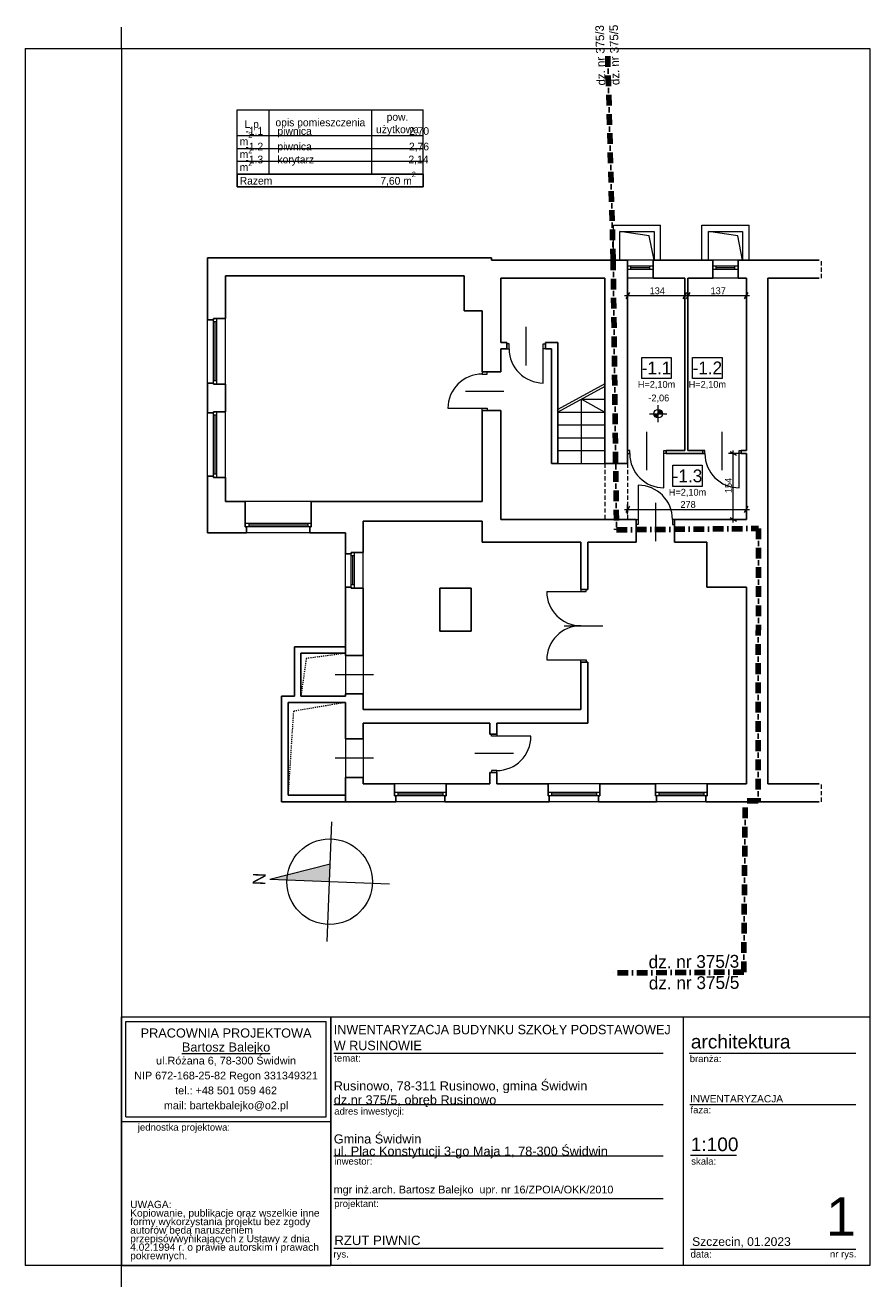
# Model space of a CAD drawing. Extents: x -350010 to -68950, y -41355 to 93095.
# Tile 7 of 256: x -204738 to -184988, y -41355 to -11860. Entities that reach past the tile are written whole.
import ezdxf

# ---------------------------------------------------------------- set-up
doc = ezdxf.new("R2010")
doc.units = 0
doc.header["$MEASUREMENT"] = 0
for name, pattern in [('Hidden Line', [50, 25, -25]), ('Krawędzie ukryte', [150, 100, -50]), ('Kreski i kropki', [450, 250, -100, 0, -100])]:
    doc.linetypes.add(name, pattern=pattern)
for name, color, linetype, lineweight in [('Arch opisy_Nr_Pióra__1', 7, 'Continuous', 25), ('Arch opisy_Nr_Pióra__21', 7, 'Continuous', 9), ('ARCH TABELA_Nr_Pióra__1', 7, 'Continuous', 25), ('ARCH TABELA_Nr_Pióra__21', 7, 'Continuous', 9), ('ARCH TABELA_Nr_Pióra__7', 7, 'Continuous', 13), ('Arch tabelki_Nr_Pióra__21', 7, 'Continuous', 9), ('arch wypelnienia_Nr_Pióra__21', 7, 'Continuous', 9), ('INWENT KONST. DREWNIANA_Nr_Pióra__20', 1, 'Continuous', 100), ('INWENT OPISY_Nr_Pióra__21', 7, 'Continuous', 9), ('INWENT RZĘDNE_Nr_Pióra__21', 7, 'Continuous', 9), ('INWENT WYMIARY_Nr_Pióra__21', 7, 'Continuous', 9), ('INWENT. DRZWI_Nr_Pióra__5', 7, 'Continuous', 13), ('INWENT. OKNA_Nr_Pióra__5', 7, 'Continuous', 13), ('INWENT.ŚCIANY_Nr_Pióra__1', 7, 'Continuous', 25), ('INWENT.ŚCIANY_Nr_Pióra__21', 7, 'Continuous', 9), ('INWENT.ŚCIANY_Nr_Pióra__5', 7, 'Continuous', 13), ('Istniejące schody_Nr_Pióra__5', 7, 'Continuous', 13), ('Istniejące stropy_Nr_Pióra__5', 7, 'Continuous', 13)]:
    doc.layers.add(name, color=color, linetype=linetype, lineweight=lineweight)
doc.layers.add('INWENT RZĘDNE', color=7, linetype='Continuous')
doc.layers.add('INWENT WYMIARY', color=7, linetype='Continuous')
doc.styles.add('GENERATED_STYLE_1', font='txt')
doc.styles.add('GENERATED_STYLE_10', font='txt')
doc.styles.add('GENERATED_STYLE_2', font='txt')
doc.styles.add('GENERATED_STYLE_4', font='txt')
doc.styles.add('GENERATED_STYLE_5', font='txt')
doc.styles.add('GENERATED_STYLE_6', font='arial.ttf')
doc.styles.add('GENERATED_STYLE_7', font='arial.ttf')
doc.styles.add('GENERATED_STYLE_8', font='arial.ttf')
doc.dimstyles.new('GENERATED_STYLE__1', dxfattribs={"dimtxt": 160.000002, "dimasz": 114, "dimexe": 0.18, "dimexo": 0, "dimgap": 0.09, "dimtad": 1, "dimdec": 0, "dimlfac": 0.1, "dimzin": 0, "dimdsep": 46, "dimtxsty": 'GENERATED_STYLE_1', "dimblk": 'ARROWHEAD_2', "dimblk1": 'ARROWHEAD_2', "dimblk2": 'ARROWHEAD_2', "dimcen": 0.09, "dimclrd": 7, "dimclre": 7, "dimclrt": 7, "dimazin": 0, "dimtfac": 1, "dimtdec": 4, "dimtmove": 0, "dimatfit": 3, "dimfxl": 0, "dimtolj": 1, "dimtzin": 0, "dimarcsym": 0})
doc.dimstyles.new('GENERATED_STYLE__3', dxfattribs={"dimtxt": 160.000002, "dimasz": 114, "dimexe": 0.18, "dimexo": 0, "dimgap": 0.09, "dimtad": 1, "dimtih": 1, "dimtoh": 1, "dimdec": 0, "dimlfac": 0.1, "dimzin": 0, "dimdsep": 46, "dimtxsty": 'GENERATED_STYLE_1', "dimblk": 'ARROWHEAD_2', "dimblk1": 'ARROWHEAD_2', "dimblk2": 'ARROWHEAD_2', "dimcen": 0.09, "dimclrd": 7, "dimclre": 7, "dimclrt": 7, "dimazin": 0, "dimtfac": 1, "dimtdec": 4, "dimtmove": 0, "dimatfit": 3, "dimfxl": 0, "dimtolj": 1, "dimtzin": 0, "dimarcsym": 0})

# ---------------------------------------------------------------- blocks, each defined once
blk = doc.blocks.new('*D1001')
at = {"layer": 'INWENT WYMIARY_Nr_Pióra__21', "linetype": 'Continuous'}
for p, q in [((-189316, -18182), (-189242, -18182)), ((-189199, -18107), (-189286, -18257)), ((-189242, -18294), (-189242, -18069)), ((-189242, -18182), (-187872, -18182)), ((-187916, -18257), (-187829, -18107)), ((-187872, -18294), (-187872, -18069)), ((-187872, -18182), (-187799, -18182))]:
    blk.add_line(p, q, dxfattribs=at)
at = {"layer": 'INWENT WYMIARY_Nr_Pióra__21', "insert": (-188711, -18150), "char_height": 160, "attachment_point": 7, "style": 'GENERATED_STYLE_1'}
blk.add_mtext('{137}', dxfattribs=at)
blk = doc.blocks.new('ARROWHEAD_2')
at = {"color": 0, "linetype": 'Continuous', "lineweight": 0}
for p, q in [((0, 0), (-1, 0)), ((-0.38, -0.66), (0.38, 0.66))]:
    blk.add_line(p, q, dxfattribs=at)
blk = doc.blocks.new('*D1002')
at = {"layer": 'INWENT WYMIARY_Nr_Pióra__21', "linetype": 'Continuous'}
for p, q in [((-190726, -23179), (-190652, -23179)), ((-190609, -23104), (-190696, -23254)), ((-190652, -23292), (-190652, -23067)), ((-190652, -23179), (-187872, -23179)), ((-187916, -23254), (-187829, -23104)), ((-187872, -23292), (-187872, -23067)), ((-187872, -23179), (-187799, -23179))]:
    blk.add_line(p, q, dxfattribs=at)
at = {"layer": 'INWENT WYMIARY_Nr_Pióra__21', "insert": (-189416, -23147), "char_height": 160, "attachment_point": 7, "style": 'GENERATED_STYLE_1'}
blk.add_mtext('{278}', dxfattribs=at)
blk = doc.blocks.new('*D1003')
at = {"layer": 'INWENT WYMIARY_Nr_Pióra__21', "linetype": 'Continuous'}
for p, q in [((-188181, -21875), (-188181, -21802)), ((-188069, -21875), (-188294, -21875)), ((-188106, -21918), (-188256, -21832)), ((-188181, -23415), (-188181, -21875)), ((-188069, -23415), (-188294, -23415)), ((-188256, -23372), (-188106, -23458)), ((-188181, -23488), (-188181, -23415))]:
    blk.add_line(p, q, dxfattribs=at)
at = {"layer": 'INWENT WYMIARY_Nr_Pióra__21', "insert": (-188213, -22799), "char_height": 160, "attachment_point": 7, "rotation": 90, "style": 'GENERATED_STYLE_1'}
blk.add_mtext('{154}', dxfattribs=at)
blk = doc.blocks.new('*D1004')
at = {"layer": 'INWENT WYMIARY_Nr_Pióra__21', "linetype": 'Continuous'}
for p, q in [((-190726, -18182), (-190652, -18182)), ((-190609, -18107), (-190696, -18257)), ((-190652, -18294), (-190652, -18069)), ((-190652, -18182), (-189312, -18182)), ((-189356, -18257), (-189269, -18107)), ((-189312, -18294), (-189312, -18069)), ((-189312, -18182), (-189239, -18182))]:
    blk.add_line(p, q, dxfattribs=at)
at = {"layer": 'INWENT WYMIARY_Nr_Pióra__21', "insert": (-190136, -18150), "char_height": 160, "attachment_point": 7, "style": 'GENERATED_STYLE_1'}
blk.add_mtext('{134}', dxfattribs=at)
blk = doc.blocks.new('Koty wysokościowe_46', base_point=(-189937, -20942))
at = {"layer": 'INWENT RZĘDNE_Nr_Pióra__21', "linetype": 'Continuous'}
for points in [[(-189937, -20942), (-189837, -20942), (-189845, -20904), (-189866, -20871), (-189899, -20849), (-189937, -20842)], [(-189937, -20942), (-190037, -20942), (-190029, -20980), (-190008, -21013), (-189975, -21034), (-189937, -21042)]]:
    blk.add_hatch(color=256, dxfattribs=at).paths.add_polyline_path(points, flags=0)
for p, q in [((-189937, -21142), (-189937, -20742)), ((-190137, -20942), (-189737, -20942))]:
    blk.add_line(p, q, dxfattribs=at)
blk.add_circle((-189937, -20942), 100, dxfattribs=at)
at = {"layer": 'INWENT RZĘDNE_Nr_Pióra__21', "insert": (-190166, -20685), "char_height": 160, "attachment_point": 7, "style": 'GENERATED_STYLE_2'}
blk.add_mtext('{-2,06}', dxfattribs=at)

msp = doc.modelspace()

# ---------------------------------------------------------------- hatches: boundary and pattern name
at = {"layer": 'arch wypelnienia_Nr_Pióra__21', "linetype": 'Continuous'}
msp.add_hatch(color=256, dxfattribs=at).paths.add_polyline_path([(-199018.3883, -31830.9658), (-197603.5896, -31475.3753), (-197619.4341, -31885.069)], flags=0)

# ---------------------------------------------------------------- linework, layer by layer
at = {"layer": 'Arch opisy_Nr_Pióra__1', "linetype": 'Continuous'}
for p, q in [((-199782.7303, -15339.1201), (-195432.7303, -15339.1201)), ((-199782.7303, -15339.1201), (-199782.7303, -15639.1201)), ((-195432.7303, -15339.1201), (-195432.7303, -15639.1201)), ((-199782.7303, -15639.1201), (-195432.7303, -15639.1201))]:
    msp.add_line(p, q, dxfattribs=at)
at = {"layer": 'Arch opisy_Nr_Pióra__21', "linetype": 'Continuous'}
for p, q in [((-199782.7303, -13839.1201), (-195432.7303, -13839.1201)), ((-199782.7303, -15339.1201), (-199782.7303, -13839.1201)), ((-199032.7303, -15339.1201), (-199032.7303, -13839.1201)), ((-196632.7303, -15339.1201), (-196632.7303, -13839.1201)), ((-195432.7303, -15339.1201), (-195432.7303, -13839.1201)), ((-199782.7303, -14439.1201), (-195432.7303, -14439.1201)), ((-199782.7303, -14739.1201), (-195432.7303, -14739.1201)), ((-199782.7303, -15039.1201), (-195432.7303, -15039.1201))]:
    msp.add_line(p, q, dxfattribs=at)
at = {"layer": 'ARCH TABELA_Nr_Pióra__21', "linetype": 'Continuous'}
for p, q in [((-202488.3994, -12405.1484), (-202488.3994, -11905.1484)), ((-202488.3994, -12405.1484), (-202488.3994, -11905.1484)), ((-202488.3994, -12405.1484), (-202488.3994, -11905.1484)), ((-202488.3994, -12405.1484), (-202488.3994, -11905.1484)), ((-204738.3994, -12405.1484), (-184988.3994, -12405.1484)), ((-204738.3994, -12405.1484), (-204738.3994, -40855.1484)), ((-202488.3994, -12405.1484), (-202488.3994, -40855.1484)), ((-184988.3994, -12405.1484), (-184988.3994, -40855.1484)), ((-197673.5373, -33284.0232), (-197565.3309, -30486.1148)), ((-197603.5896, -31475.3753), (-199018.3883, -31830.9658)), ((-196220.48, -31939.1722), (-199018.3883, -31830.9658)), ((-202488.3994, -40855.1484), (-202488.3994, -35043.9782)), ((-202488.3994, -35043.9782), (-197594.7824, -35043.9782)), ((-202488.3994, -37490.7867), (-202488.3994, -35043.9782)), ((-202488.3994, -35043.9782), (-184988.3994, -35043.9782)), ((-197594.7824, -35043.9782), (-197594.7824, -40855.1484)), ((-197594.7824, -37490.7867), (-197594.7824, -35043.9782)), ((-189350.1015, -35043.9782), (-189350.1015, -40855.1484)), ((-184988.3994, -35043.9782), (-184988.3994, -40855.1484)), ((-202382.0164, -37384.4037), (-202382.0164, -35150.3612)), ((-202382.0164, -35150.3612), (-197701.1653, -35150.3612)), ((-197701.1653, -37384.4037), (-197701.1653, -35150.3612)), ((-197594.7824, -40855.1484), (-197594.7824, -35443.9782)), ((-197522.5483, -35893.9782), (-189822.7428, -35893.9782)), ((-189210.7829, -35893.9782), (-185311.4361, -35893.9782)), ((-197522.5483, -37093.9782), (-189822.7428, -37093.9782)), ((-189193.3361, -37093.9782), (-185311.4361, -37093.9782)), ((-202382.0164, -37384.4037), (-197701.1653, -37384.4037)), ((-202488.3994, -37490.7867), (-197594.7824, -37490.7867)), ((-197522.5483, -38293.9782), (-189822.7428, -38293.9782)), ((-189181.5276, -38276.6378), (-188101.9, -38276.6378)), ((-197522.5483, -39293.9782), (-189822.7428, -39293.9782)), ((-197522.5483, -40455.1484), (-189822.7428, -40455.1484)), ((-189181.5276, -40472.7414), (-186899.7391, -40472.7414)), ((-186899.7391, -40472.7414), (-185311.4361, -40472.7414)), ((-184988.3994, -40855.1484), (-204738.3994, -40855.1484)), ((-202488.3994, -40855.1484), (-197594.7824, -40855.1484)), ((-202488.3994, -41355.1484), (-202488.3994, -40855.1484)), ((-202488.3994, -41355.1484), (-202488.3994, -40855.1484)), ((-202488.3994, -41355.1484), (-202488.3994, -40855.1484)), ((-184988.3994, -40855.1484), (-197594.7824, -40855.1484))]:
    msp.add_line(p, q, dxfattribs=at)
msp.add_circle((-197619.4341, -31885.069), 1000, dxfattribs=at)
at = {"layer": 'INWENT KONST. DREWNIANA_Nr_Pióra__20', "linetype": 'Kreski i kropki', "flags": 128}
for points in [[(-190988.72, -17335.6779), (-191122.7288, -12405.1484)], [(-190988.72, -17335.6779), (-190911.7429, -23657.4952)], [(-190911.7429, -23657.4952), (-187590.3705, -23627.746)], [(-187590.3705, -23627.746), (-187601.7624, -29993.048)], [(-187935.5466, -33999.1419), (-187901.9241, -29994.7731)], [(-187601.7624, -29993.048), (-187901.9241, -29994.7731)], [(-187935.5466, -33999.1419), (-191082.3803, -34018.5981)]]:
    msp.add_lwpolyline(points, dxfattribs=at)
at = {"layer": 'INWENT. DRZWI_Nr_Pióra__5', "linetype": 'Continuous'}
for p, q in [((-193022.3803, -19815.1484), (-193022.3803, -18915.1484)), ((-193422.3803, -19305.1484), (-193472.3803, -19305.1484)), ((-193472.3803, -19425.1484), (-193422.3803, -19425.1484)), ((-193422.3803, -19425.1484), (-193422.3803, -19305.1484)), ((-192622.3803, -19425.1484), (-192622.3803, -19305.1484)), ((-192622.3803, -19305.1484), (-192572.3803, -19305.1484)), ((-192622.3803, -20225.1484), (-192622.3803, -19425.1484)), ((-192572.3803, -19425.1484), (-192622.3803, -19425.1484)), ((-194052.3803, -19965.1484), (-194052.3803, -20015.1484)), ((-194052.3803, -20015.1484), (-193932.3803, -20015.1484)), ((-193932.3803, -20015.1484), (-193932.3803, -19965.1484)), ((-194442.3803, -20415.1484), (-193542.3803, -20415.1484)), ((-194852.3803, -20815.1484), (-194052.3803, -20815.1484)), ((-194052.3803, -20815.1484), (-193932.3803, -20815.1484)), ((-194052.3803, -20865.1484), (-194052.3803, -20815.1484)), ((-193932.3803, -20815.1484), (-193932.3803, -20865.1484)), ((-190202.3803, -22265.1484), (-190202.3803, -21365.1484)), ((-188442.3803, -22265.1484), (-188442.3803, -21365.1484)), ((-190602.3803, -21805.1484), (-190652.3803, -21805.1484)), ((-190602.3803, -21875.1484), (-190602.3803, -21805.1484)), ((-189802.3803, -21875.1484), (-189802.3803, -21805.1484)), ((-189802.3803, -21805.1484), (-189752.3803, -21805.1484)), ((-188842.3803, -21805.1484), (-188892.3803, -21805.1484)), ((-188842.3803, -21875.1484), (-188842.3803, -21805.1484)), ((-188042.3803, -21875.1484), (-188042.3803, -21805.1484)), ((-188042.3803, -21805.1484), (-187992.3803, -21805.1484)), ((-190652.3803, -21875.1484), (-190602.3803, -21875.1484)), ((-189802.3803, -22675.1484), (-189802.3803, -21875.1484)), ((-189752.3803, -21875.1484), (-189802.3803, -21875.1484)), ((-188892.3803, -21875.1484), (-188842.3803, -21875.1484)), ((-188042.3803, -22675.1484), (-188042.3803, -21875.1484)), ((-187992.3803, -21875.1484), (-188042.3803, -21875.1484)), ((-190402.3803, -22615.1484), (-190402.3803, -23415.1484)), ((-190002.3803, -23025.1484), (-190002.3803, -23925.1484)), ((-190452.3803, -23415.1484), (-190402.3803, -23415.1484)), ((-190402.3803, -23535.1484), (-190452.3803, -23535.1484)), ((-190402.3803, -23415.1484), (-190402.3803, -23535.1484)), ((-189552.3803, -23415.1484), (-189602.3803, -23415.1484)), ((-189602.3803, -23415.1484), (-189602.3803, -23535.1484)), ((-189602.3803, -23535.1484), (-189552.3803, -23535.1484)), ((-191742.3803, -25050.1484), (-191742.3803, -25100.1484)), ((-191622.3803, -25100.1484), (-191622.3803, -25050.1484)), ((-192542.3803, -25100.1484), (-191742.3803, -25100.1484)), ((-191742.3803, -25100.1484), (-191622.3803, -25100.1484)), ((-192132.3803, -25900.1484), (-191232.3803, -25900.1484)), ((-192542.3803, -26700.1484), (-191742.3803, -26700.1484)), ((-191742.3803, -26700.1484), (-191622.3803, -26700.1484)), ((-191742.3803, -26750.1484), (-191742.3803, -26700.1484)), ((-191622.3803, -26700.1484), (-191622.3803, -26750.1484)), ((-196592.3803, -27045.1484), (-197492.3803, -27045.1484)), ((-193832.3803, -28485.1484), (-193832.3803, -28435.1484)), ((-193712.3803, -28485.1484), (-193832.3803, -28485.1484)), ((-193712.3803, -28435.1484), (-193712.3803, -28485.1484)), ((-192912.3803, -28485.1484), (-193712.3803, -28485.1484)), ((-193322.3803, -28885.1484), (-194222.3803, -28885.1484)), ((-196592.3803, -28995.1484), (-197492.3803, -28995.1484)), ((-193712.3803, -29285.1484), (-193832.3803, -29285.1484)), ((-193832.3803, -29285.1484), (-193832.3803, -29335.1484)), ((-193712.3803, -29335.1484), (-193712.3803, -29285.1484))]:
    msp.add_line(p, q, dxfattribs=at)
for centre, start, end in [((-192622.3803, -19425.1484), 180, 270), ((-194052.3803, -20815.1484), 90, 180), ((-189802.3803, -21875.1484), 180, 270), ((-188042.3803, -21875.1484), 180, 270), ((-190402.3803, -23415.1484), 0, 90), ((-191742.3803, -25100.1484), 180, 270), ((-191742.3803, -26700.1484), 90, 180), ((-193712.3803, -28485.1484), 270, 0)]:
    msp.add_arc(centre, 800, start, end, dxfattribs=at)
at = {"layer": 'INWENT. OKNA_Nr_Pióra__5', "linetype": 'Continuous'}
for p, q in [((-190052.3803, -17355.1484), (-190652.3803, -17355.1484)), ((-188062.3803, -17355.1484), (-188662.3803, -17355.1484)), ((-190052.3803, -17495.1484), (-190652.3803, -17495.1484)), ((-190052.3803, -17570.1484), (-190652.3803, -17570.1484)), ((-190572.3803, -17570.1484), (-190572.3803, -17495.1484)), ((-190132.3803, -17532.6484), (-190572.3803, -17532.6484)), ((-190132.3803, -17570.1484), (-190132.3803, -17495.1484)), ((-188062.3803, -17495.1484), (-188662.3803, -17495.1484)), ((-188062.3803, -17570.1484), (-188662.3803, -17570.1484)), ((-188582.3803, -17570.1484), (-188582.3803, -17495.1484)), ((-188142.3803, -17532.6484), (-188582.3803, -17532.6484)), ((-188142.3803, -17570.1484), (-188142.3803, -17495.1484)), ((-190052.3803, -17775.1484), (-190652.3803, -17775.1484)), ((-188062.3803, -17775.1484), (-188662.3803, -17775.1484)), ((-200472.3803, -20225.1484), (-200472.3803, -18745.1484)), ((-200332.3803, -20255.1484), (-200332.3803, -18715.1484)), ((-200257.3803, -18795.1484), (-200332.3803, -18795.1484)), ((-200294.8803, -20175.1484), (-200294.8803, -18795.1484)), ((-200257.3803, -20255.1484), (-200257.3803, -18715.1484)), ((-200052.3803, -20255.1484), (-200052.3803, -18715.1484)), ((-200257.3803, -20175.1484), (-200332.3803, -20175.1484)), ((-200472.3803, -22405.1484), (-200472.3803, -20925.1484)), ((-200332.3803, -22435.1484), (-200332.3803, -20895.1484)), ((-200257.3803, -22435.1484), (-200257.3803, -20895.1484)), ((-200052.3803, -22435.1484), (-200052.3803, -20895.1484)), ((-200257.3803, -20975.1484), (-200332.3803, -20975.1484)), ((-200294.8803, -22355.1484), (-200294.8803, -20975.1484)), ((-200257.3803, -22355.1484), (-200332.3803, -22355.1484)), ((-198052.3803, -22995.1484), (-199592.3803, -22995.1484)), ((-198052.3803, -23513.042), (-199592.3803, -23513.042)), ((-198052.3803, -23588.042), (-199592.3803, -23588.042)), ((-199512.3803, -23513.042), (-199512.3803, -23588.042)), ((-198132.3803, -23550.542), (-199512.3803, -23550.542)), ((-198132.3803, -23513.042), (-198132.3803, -23588.042)), ((-198082.3803, -23728.042), (-199562.3803, -23728.042)), ((-197112.3803, -25025.1484), (-197112.3803, -24185.1484)), ((-197037.3803, -25025.1484), (-197037.3803, -24185.1484)), ((-196832.3803, -25025.1484), (-196832.3803, -24185.1484)), ((-197252.3803, -24995.1484), (-197252.3803, -24215.1484)), ((-197037.3803, -24265.1484), (-197112.3803, -24265.1484)), ((-197074.8803, -24945.1484), (-197074.8803, -24265.1484)), ((-197037.3803, -24945.1484), (-197112.3803, -24945.1484)), ((-197252.3803, -26595.1484), (-197252.3803, -27495.1484)), ((-196832.3803, -26595.1484), (-196832.3803, -27495.1484)), ((-197252.3803, -28545.1484), (-197252.3803, -29445.1484)), ((-196832.3803, -28545.1484), (-196832.3803, -29445.1484)), ((-194892.3803, -29595.1484), (-196102.3803, -29595.1484)), ((-191302.3803, -29595.1484), (-192512.3803, -29595.1484)), ((-188792.3803, -29595.1484), (-190002.3803, -29595.1484)), ((-194892.3803, -29800.1484), (-196102.3803, -29800.1484)), ((-194892.3803, -29875.1484), (-196102.3803, -29875.1484)), ((-194922.3803, -30015.1484), (-196072.3803, -30015.1484)), ((-196022.3803, -29800.1484), (-196022.3803, -29875.1484)), ((-194972.3803, -29837.6484), (-196022.3803, -29837.6484)), ((-194972.3803, -29800.1484), (-194972.3803, -29875.1484)), ((-191302.3803, -29800.1484), (-192512.3803, -29800.1484)), ((-191302.3803, -29875.1484), (-192512.3803, -29875.1484)), ((-191332.3803, -30015.1484), (-192482.3803, -30015.1484)), ((-192432.3803, -29800.1484), (-192432.3803, -29875.1484)), ((-191382.3803, -29837.6484), (-192432.3803, -29837.6484)), ((-191382.3803, -29800.1484), (-191382.3803, -29875.1484)), ((-188792.3803, -29800.1484), (-190002.3803, -29800.1484)), ((-188792.3803, -29875.1484), (-190002.3803, -29875.1484)), ((-188822.3803, -30015.1484), (-189972.3803, -30015.1484)), ((-189922.3803, -29800.1484), (-189922.3803, -29875.1484)), ((-188872.3803, -29837.6484), (-189922.3803, -29837.6484)), ((-188872.3803, -29800.1484), (-188872.3803, -29875.1484))]:
    msp.add_line(p, q, dxfattribs=at)
at = {"layer": 'INWENT.ŚCIANY_Nr_Pióra__1', "linetype": 'Continuous'}
for p, q in [((-200472.3803, -17295.1484), (-193832.3803, -17295.1484)), ((-200472.3803, -18745.1484), (-200472.3803, -17295.1484)), ((-193832.3803, -17295.1484), (-193832.3803, -17355.1484)), ((-193832.3803, -17355.1484), (-190652.3803, -17355.1484)), ((-190652.3803, -17775.1484), (-190652.3803, -17355.1484)), ((-190052.3803, -17775.1484), (-190052.3803, -17355.1484)), ((-190052.3803, -17355.1484), (-188662.3803, -17355.1484)), ((-188662.3803, -17775.1484), (-188662.3803, -17355.1484)), ((-188062.3803, -17775.1484), (-188062.3803, -17355.1484)), ((-188062.3803, -17355.1484), (-186173.6257, -17355.1484)), ((-200052.3803, -17715.1484), (-194472.3803, -17715.1484)), ((-200052.3803, -18715.1484), (-200052.3803, -17715.1484)), ((-194472.3803, -17715.1484), (-194472.3803, -18535.1484)), ((-191182.3803, -17775.1484), (-193612.3803, -17775.1484)), ((-193612.3803, -17775.1484), (-193612.3803, -19275.1484)), ((-191182.3803, -17775.1484), (-191182.3803, -22105.1484)), ((-190652.3803, -22105.1484), (-190652.3803, -17775.1484)), ((-190052.3803, -17775.1484), (-189312.3803, -17775.1484)), ((-189312.3803, -21805.1484), (-189312.3803, -17775.1484)), ((-189242.3803, -21805.1484), (-189242.3803, -17775.1484)), ((-189242.3803, -17775.1484), (-188662.3803, -17775.1484)), ((-188062.3803, -17775.1484), (-187872.3803, -17775.1484)), ((-187872.3803, -21805.1484), (-187872.3803, -17775.1484)), ((-187372.3803, -29595.1484), (-187372.3803, -17775.1484)), ((-187372.3803, -17775.1484), (-186173.6257, -17775.1484)), ((-194472.3803, -18535.1484), (-194052.3803, -18535.1484)), ((-194052.3803, -19965.1484), (-194052.3803, -18535.1484)), ((-200332.3803, -18745.1484), (-200472.3803, -18745.1484)), ((-200052.3803, -18715.1484), (-200332.3803, -18715.1484)), ((-200332.3803, -18745.1484), (-200332.3803, -18715.1484)), ((-193472.3803, -19275.1484), (-193612.3803, -19275.1484)), ((-193612.3803, -19425.1484), (-193612.3803, -19965.1484)), ((-193472.3803, -19425.1484), (-193612.3803, -19425.1484)), ((-193472.3803, -19425.1484), (-193472.3803, -19275.1484)), ((-192282.3803, -19275.1484), (-192572.3803, -19275.1484)), ((-192572.3803, -19425.1484), (-192572.3803, -19275.1484)), ((-192432.3803, -19425.1484), (-192572.3803, -19425.1484)), ((-192432.3803, -22105.1484), (-192432.3803, -19425.1484)), ((-192282.3803, -22105.1484), (-192282.3803, -19275.1484)), ((-194052.3803, -19965.1484), (-193612.3803, -19965.1484)), ((-200332.3803, -20225.1484), (-200472.3803, -20225.1484)), ((-200472.3803, -20925.1484), (-200472.3803, -20225.1484)), ((-200332.3803, -20225.1484), (-200332.3803, -20255.1484)), ((-200052.3803, -20255.1484), (-200332.3803, -20255.1484)), ((-200052.3803, -20895.1484), (-200052.3803, -20255.1484)), ((-200332.3803, -20925.1484), (-200472.3803, -20925.1484)), ((-200052.3803, -20895.1484), (-200332.3803, -20895.1484)), ((-200332.3803, -20925.1484), (-200332.3803, -20895.1484)), ((-194052.3803, -22995.1484), (-194052.3803, -20865.1484)), ((-194052.3803, -20865.1484), (-193612.3803, -20865.1484)), ((-193612.3803, -20865.1484), (-193612.3803, -23415.1484)), ((-189752.3803, -21805.1484), (-189312.3803, -21805.1484)), ((-189752.3803, -21875.1484), (-189752.3803, -21805.1484)), ((-189242.3803, -21805.1484), (-188892.3803, -21805.1484)), ((-188892.3803, -21875.1484), (-188892.3803, -21805.1484)), ((-187992.3803, -21875.1484), (-187992.3803, -21805.1484)), ((-187992.3803, -21805.1484), (-187872.3803, -21805.1484)), ((-192282.3803, -22105.1484), (-192432.3803, -22105.1484)), ((-191182.3803, -22105.1484), (-190652.3803, -22105.1484)), ((-189752.3803, -21875.1484), (-188892.3803, -21875.1484)), ((-187992.3803, -21875.1484), (-187872.3803, -21875.1484)), ((-187872.3803, -23415.1484), (-187872.3803, -21875.1484)), ((-200472.3803, -23725.1484), (-200472.3803, -22405.1484)), ((-200332.3803, -22405.1484), (-200472.3803, -22405.1484)), ((-200332.3803, -22405.1484), (-200332.3803, -22435.1484)), ((-200052.3803, -22435.1484), (-200332.3803, -22435.1484)), ((-200052.3803, -22995.1484), (-200052.3803, -22435.1484)), ((-200052.3803, -22995.1484), (-199592.3803, -22995.1484)), ((-199592.3803, -22995.1484), (-199592.3803, -23588.042)), ((-198052.3803, -22995.1484), (-198052.3803, -23588.042)), ((-198052.3803, -22995.1484), (-194052.3803, -22995.1484)), ((-199562.3803, -23588.042), (-199592.3803, -23588.042)), ((-199562.3803, -23588.042), (-199562.3803, -23725.1484)), ((-198082.3803, -23588.042), (-198052.3803, -23588.042)), ((-198082.3803, -23588.042), (-198082.3803, -23725.1484)), ((-196832.3803, -23455.1484), (-196832.3803, -24185.1484)), ((-196832.3803, -23455.1484), (-194052.3803, -23455.1484)), ((-194052.3803, -23455.1484), (-194052.3803, -23945.1484)), ((-193612.3803, -23415.1484), (-191182.3803, -23415.1484)), ((-191182.3803, -23415.1484), (-190652.3803, -23415.1484)), ((-190652.3803, -23415.1484), (-190452.3803, -23415.1484)), ((-190452.3803, -23415.1484), (-190452.3803, -23945.1484)), ((-189552.3803, -23415.1484), (-189552.3803, -23945.1484)), ((-189552.3803, -23415.1484), (-187872.3803, -23415.1484)), ((-199562.4987, -23725.1484), (-200472.3803, -23725.1484)), ((-197252.3803, -23725.1484), (-198082.3803, -23725.1484)), ((-197252.3803, -23725.1484), (-197252.3803, -24215.1484)), ((-196832.3803, -24185.1484), (-197112.3803, -24185.1484)), ((-197112.3803, -24215.1484), (-197112.3803, -24185.1484)), ((-194052.3803, -23945.1484), (-191742.3803, -23945.1484)), ((-191742.3803, -25050.1484), (-191742.3803, -23945.1484)), ((-191582.3803, -23945.1484), (-190452.3803, -23945.1484)), ((-191582.3803, -25050.1484), (-191582.3803, -23945.1484)), ((-189552.3803, -23945.1484), (-188802.3803, -23945.1484)), ((-188802.3803, -23945.1484), (-188802.3803, -24995.1484)), ((-197112.3803, -24215.1484), (-197252.3803, -24215.1484)), ((-197112.3803, -24995.1484), (-197252.3803, -24995.1484)), ((-197252.3803, -24995.1484), (-197252.3803, -26595.1484)), ((-197112.3803, -24995.1484), (-197112.3803, -25025.1484)), ((-196832.3803, -25025.1484), (-197112.3803, -25025.1484)), ((-196832.3803, -25025.1484), (-196832.3803, -26595.1484)), ((-195042.3803, -25025.1484), (-194312.3803, -25025.1484)), ((-195042.3803, -26025.1484), (-195042.3803, -25025.1484)), ((-194312.3803, -25025.1484), (-194312.3803, -26025.1484)), ((-191742.3803, -25050.1484), (-191582.3803, -25050.1484)), ((-188802.3803, -24995.1484), (-187872.3803, -24995.1484)), ((-187872.3803, -29595.1484), (-187872.3803, -24995.1484)), ((-194312.3803, -26025.1484), (-195042.3803, -26025.1484)), ((-197252.3803, -26395.1484), (-198442.3803, -26395.1484)), ((-198442.3803, -26395.1484), (-198442.3803, -27545.1484)), ((-198292.3803, -26545.1484), (-198292.3803, -27545.1484)), ((-197252.3803, -26545.1484), (-198292.3803, -26545.1484)), ((-196832.3803, -26595.1484), (-197252.3803, -26595.1484)), ((-191742.3803, -27855.1484), (-191742.3803, -26750.1484)), ((-191742.3803, -26750.1484), (-191582.3803, -26750.1484)), ((-191582.3803, -28175.1484), (-191582.3803, -26750.1484)), ((-198742.3803, -27545.1484), (-198742.3803, -30015.1484)), ((-198442.3803, -27545.1484), (-198742.3803, -27545.1484)), ((-198592.3803, -27695.1484), (-198592.3803, -29865.1484)), ((-197252.3803, -27695.1484), (-198592.3803, -27695.1484)), ((-197252.3803, -27545.1484), (-198292.3803, -27545.1484)), ((-196832.3803, -27495.1484), (-197252.3803, -27495.1484)), ((-197252.3803, -27495.1484), (-197252.3803, -27545.1484)), ((-197252.3803, -27695.1484), (-197252.3803, -28545.1484)), ((-196832.3803, -27495.1484), (-196832.3803, -27855.1484)), ((-196832.3803, -27855.1484), (-191742.3803, -27855.1484)), ((-193872.3803, -28175.1484), (-196832.3803, -28175.1484)), ((-196832.3803, -28175.1484), (-196832.3803, -28545.1484)), ((-193872.3803, -28435.1484), (-193872.3803, -28175.1484)), ((-193712.3803, -28175.1484), (-191582.3803, -28175.1484)), ((-193712.3803, -28435.1484), (-193712.3803, -28175.1484)), ((-196832.3803, -28545.1484), (-197252.3803, -28545.1484)), ((-193712.3803, -28435.1484), (-193872.3803, -28435.1484)), ((-196832.3803, -29445.1484), (-197252.3803, -29445.1484)), ((-197252.3803, -29445.1484), (-197252.3803, -30015.1484)), ((-196832.3803, -29445.1484), (-196832.3803, -29595.1484)), ((-193872.3803, -29595.1484), (-193872.3803, -29335.1484)), ((-193712.3803, -29335.1484), (-193872.3803, -29335.1484)), ((-193712.3803, -29595.1484), (-193712.3803, -29335.1484)), ((-196102.3803, -29595.1484), (-196832.3803, -29595.1484)), ((-196102.3803, -29595.1484), (-196102.3803, -29875.1484)), ((-193872.3803, -29595.1484), (-194892.3803, -29595.1484)), ((-194892.3803, -29595.1484), (-194892.3803, -29875.1484)), ((-192512.3803, -29595.1484), (-193712.3803, -29595.1484)), ((-192512.3803, -29595.1484), (-192512.3803, -29875.1484)), ((-191302.3803, -29595.1484), (-191302.3803, -29875.1484)), ((-190002.3803, -29595.1484), (-191302.3803, -29595.1484)), ((-190002.3803, -29595.1484), (-190002.3803, -29875.1484)), ((-187872.3803, -29595.1484), (-188792.3803, -29595.1484)), ((-188792.3803, -29595.1484), (-188792.3803, -29875.1484)), ((-187372.3803, -29595.1484), (-186173.6257, -29595.1484)), ((-198742.3803, -30015.1484), (-197252.3803, -30015.1484)), ((-198592.3803, -29865.1484), (-197252.3803, -29865.1484)), ((-197252.3803, -30015.1484), (-196072.3803, -30015.1484)), ((-196072.3803, -29875.1484), (-196102.3803, -29875.1484)), ((-196072.3803, -29875.1484), (-196072.3803, -30015.1484)), ((-194922.3803, -29875.1484), (-194922.3803, -30015.1484)), ((-194922.3803, -29875.1484), (-194892.3803, -29875.1484)), ((-194922.3803, -30015.1484), (-192482.3803, -30015.1484)), ((-192482.3803, -29875.1484), (-192512.3803, -29875.1484)), ((-192482.3803, -29875.1484), (-192482.3803, -30015.1484)), ((-191332.3803, -29875.1484), (-191332.3803, -30015.1484)), ((-191332.3803, -29875.1484), (-191302.3803, -29875.1484)), ((-191332.3803, -30015.1484), (-189972.3803, -30015.1484)), ((-189972.3803, -29875.1484), (-190002.3803, -29875.1484)), ((-189972.3803, -29875.1484), (-189972.3803, -30015.1484)), ((-188822.3803, -29875.1484), (-188822.3803, -30015.1484)), ((-188822.3803, -29875.1484), (-188792.3803, -29875.1484)), ((-188822.3803, -30015.1484), (-186173.6257, -30015.1484))]:
    msp.add_line(p, q, dxfattribs=at)
at = {"layer": 'INWENT.ŚCIANY_Nr_Pióra__21', "linetype": 'Continuous'}
msp.add_line((-198082.2618, -23725.1484), (-197252.3803, -23725.1484), dxfattribs=at)
at = {"layer": 'INWENT.ŚCIANY_Nr_Pióra__5', "linetype": 'Continuous'}
for p, q in [((-190982.3803, -16535.1484), (-189882.3803, -16535.1484)), ((-190982.3803, -17355.1484), (-190982.3803, -16535.1484)), ((-190832.3803, -17355.1484), (-190832.3803, -16685.1484)), ((-190832.3803, -16685.1484), (-190032.3803, -16685.1484)), ((-190145.821, -16780.155), (-190832.3803, -16685.1484)), ((-190032.3803, -17355.1484), (-190145.821, -16780.155)), ((-190032.3803, -16685.1484), (-190032.3803, -17355.1484)), ((-189882.3803, -17355.1484), (-189882.3803, -16535.1484)), ((-188912.3803, -16535.1484), (-187812.3803, -16535.1484)), ((-188912.3803, -17355.1484), (-188912.3803, -16535.1484)), ((-188762.3803, -17355.1484), (-188762.3803, -16685.1484)), ((-188762.3803, -16685.1484), (-187962.3803, -16685.1484)), ((-188075.821, -16780.155), (-188762.3803, -16685.1484)), ((-187962.3803, -17355.1484), (-188075.821, -16780.155)), ((-187962.3803, -16685.1484), (-187962.3803, -17355.1484)), ((-187812.3803, -17355.1484), (-187812.3803, -16535.1484))]:
    msp.add_line(p, q, dxfattribs=at)
at = {"layer": 'INWENT.ŚCIANY_Nr_Pióra__5', "linetype": 'Hidden Line'}
for p, q in [((-197252.3803, -26545.1484), (-198166.2821, -26666.3966)), ((-198166.2821, -26666.3966), (-198292.3803, -27545.1484)), ((-197252.3803, -27695.1484), (-198466.2821, -27899.3521)), ((-198466.2821, -27899.3521), (-198592.3803, -29865.1484))]:
    msp.add_line(p, q, dxfattribs=at)
at = {"layer": 'Istniejące schody_Nr_Pióra__5', "linetype": 'Continuous'}
for p, q in [((-191182.3803, -20245.1484), (-192282.3803, -20845.1484)), ((-191182.3803, -20305.1484), (-192282.3803, -20905.1484)), ((-191732.3803, -22105.1484), (-191732.3803, -20605.1484)), ((-191732.3803, -20605.1484), (-191182.3803, -20905.1484)), ((-191732.3803, -20605.1484), (-191182.3803, -20605.1484)), ((-192282.3803, -20905.1484), (-191182.3803, -20905.1484)), ((-192282.3803, -21205.1484), (-191182.3803, -21205.1484)), ((-192282.3803, -21505.1484), (-191182.3803, -21505.1484)), ((-192282.3803, -21805.1484), (-191182.3803, -21805.1484)), ((-192282.3803, -22105.1484), (-191182.3803, -22105.1484))]:
    msp.add_line(p, q, dxfattribs=at)
at = {"layer": 'Istniejące stropy_Nr_Pióra__5', "linetype": 'Krawędzie ukryte'}
for p, q in [((-186113.6257, -17775.1484), (-186113.6257, -17355.1484)), ((-191182.3803, -22105.1484), (-191182.3803, -23415.1484)), ((-190652.3803, -22105.1484), (-190652.3803, -23415.1484)), ((-186113.6257, -30015.1484), (-186113.6257, -29595.1484))]:
    msp.add_line(p, q, dxfattribs=at)

# ---------------------------------------------------------------- block references
at = {"layer": 'INWENT RZĘDNE'}
msp.add_blockref('Koty wysokościowe_46', (-189937.0961, -20941.7914), dxfattribs=at)

# ---------------------------------------------------------------- texts
at = {"layer": 'Arch opisy_Nr_Pióra__1', "linetype": 'Continuous', "char_height": 180, "style": 'GENERATED_STYLE_5'}
for s, insert, attachment_point in [('{L.p.}', (-199407.7303, -14316.253), 8), ('{opis pomieszczenia}', (-197836.3901, -14276.9623), 8), ('{ 7,60 m\\A1{\\H0.7x;\\S2^  ;}}', (-195601.7259, -15621.416), 9), ('{Razem}', (-199722.7303, -15587.4628), 7)]:
    msp.add_mtext(s, dxfattribs=dict(at, insert=insert, attachment_point=attachment_point))
at = {"layer": 'Arch opisy_Nr_Pióra__1', "linetype": 'Continuous', "char_height": 180}
for s, insert, width, attachment_point, line_spacing_factor, style in [('{pow.\\Pużytkowa}', (-196032.7303, -14437.9046), 1200, 8, 0.967252, 'GENERATED_STYLE_5'), ('{  -1.1     piwnica                                  2,70 m\\A1{\\H0.7x;\\S2^  ;}\\P  -1.2     piwnica                                  2,76 m\\A1{\\H0.7x;\\S2^  ;}\\P  -1.3     korytarz                                 2,14 m\\A1{\\H0.7x;\\S2^  ;}}', (-199722.7303, -15331.2805), 4290, 7, 0.400488, 'GENERATED_STYLE_10')]:
    msp.add_mtext(s, dxfattribs=dict(at, insert=insert, width=width, attachment_point=attachment_point, line_spacing_factor=line_spacing_factor, style=style))
at = {"layer": 'ARCH TABELA_Nr_Pióra__1', "linetype": 'Continuous', "insert": (-197522.5483, -35826.6831), "char_height": 220, "attachment_point": 7, "line_spacing_factor": 1.015916, "style": 'GENERATED_STYLE_5'}
msp.add_mtext('{\\pt22543.6;INWENTARYZACJA BUDYNKU SZKOŁY PODSTAWOWEJ\\P\\pt22543.6;W RUSINOWIE}', dxfattribs=at)
at = {"layer": 'ARCH TABELA_Nr_Pióra__1', "linetype": 'Continuous', "insert": (-197508.7717, -40159.7192), "char_height": 220, "attachment_point": 1, "style": 'GENERATED_STYLE_8'}
msp.add_mtext('{RZUT PIWNIC}', dxfattribs=at)
at = {"layer": 'ARCH TABELA_Nr_Pióra__21', "linetype": 'Continuous', "insert": (-197522.5483, -38355.2548), "char_height": 212.765961, "attachment_point": 7, "line_spacing_factor": 0.807442, "style": 'GENERATED_STYLE_6'}
msp.add_mtext('{Gmina Świdwin\\Pul. Plac Konstytucji 3-go Maja 1, 78-300 Świdwin}', dxfattribs=at)
at = {"layer": 'ARCH TABELA_Nr_Pióra__7', "linetype": 'Continuous'}
for s, insert, char_height, attachment_point, line_spacing_factor, style in [('{PRACOWNIA PROJEKTOWA\\P\\LBartosz Balejko}', (-200041.5909, -35315.285), 212.765982, 2, 0.926719, 'GENERATED_STYLE_7'), ('{Rusinowo, 78-311 Rusinowo, gmina Świdwin \\Pdz.nr 375/5, obręb Rusinowo}', (-197522.5483, -37155.2548), 212.765961, 7, 0.918867, 'GENERATED_STYLE_6')]:
    msp.add_mtext(s, dxfattribs=dict(at, insert=insert, char_height=char_height, attachment_point=attachment_point, line_spacing_factor=line_spacing_factor, style=style))
at = {"layer": 'ARCH TABELA_Nr_Pióra__7', "linetype": 'Continuous', "style": 'GENERATED_STYLE_6'}
for s, insert, char_height, attachment_point in [('{architektura}', (-189172.1127, -35464.3016), 319.159574, 1), ('{temat:}', (-197511.8568, -35930.4536), 159.57979, 1), ('{branża:}', (-189198.9744, -35942.7241), 159.57979, 1), ('{adres inwestycji:}', (-197511.8568, -37170.1108), 159.579787, 1), ('{faza:}', (-189181.5276, -37139.0215), 159.57979, 1), ('{INWENTARYZACJA}', (-189193.3361, -36874.2601), 170, 1), ('{jednostka projektowa:}', (-202105.4738, -37545.4071), 159.579787, 1), ('{1:100}', (-189174.22, -37865.3923), 319.15959, 1), ('{inwestor:}', (-197511.8568, -38339.0214), 159.579714, 1), ('{skala:}', (-189163.868, -38340.9242), 159.57979, 1), ('{mgr inż.arch. Bartosz Balejko  upr. nr 16/ZPOIA/OKK/2010}', (-197524.7824, -38992.0847), 180, 1), ('{projektant:}', (-197511.8568, -39330.4536), 159.579787, 1), ('{1}', (-185311.4361, -39264.1657), 900, 3), ('{Szczecin, 01.2023}', (-189142.8574, -40197.8045), 202.127554, 1), ('{rys.}', (-197529.7824, -40512.2986), 159.57979, 1), ('{data:}', (-189180.1446, -40512.2986), 159.57979, 1), ('{nr rys.}', (-185919.3767, -40509.2168), 159.57979, 1)]:
    msp.add_mtext(s, dxfattribs=dict(at, insert=insert, char_height=char_height, attachment_point=attachment_point))
for s, insert, char_height, width, attachment_point, line_spacing_factor in [('{ul.Różana 6, 78-300 Świdwin\\PNIP 672-168-25-82 Regon 331349321\\Ptel.: +48 501 059 462\\Pmail: bartekbalejko@o2.pl}', (-200041.5909, -35977.2408), 180.851735, 4680.851064, 2, 1.156383), ('{UWAGA:\\PKopiowanie, publikacje oraz wszelkie inne formy wykorzystania projektu bez zgody autorów będą naruszeniem przepisówwynikających z Ustawy z dnia 4.02.1994 r. o prawie autorskim i prawach pokrewnych.}', (-202283.2948, -39345.4048), 170.212766, 4483.407782, 1, 0.703415)]:
    msp.add_mtext(s, dxfattribs=dict(at, insert=insert, char_height=char_height, width=width, attachment_point=attachment_point, line_spacing_factor=line_spacing_factor))
at = {"layer": 'Arch tabelki_Nr_Pióra__21', "linetype": 'Continuous', "insert": (-199418.3964, -31815.4959), "char_height": 300, "attachment_point": 2, "rotation": 87.78524487, "style": 'GENERATED_STYLE_5'}
msp.add_mtext('{N}', dxfattribs=at)
at = {"layer": 'INWENT OPISY_Nr_Pióra__21', "linetype": 'Continuous', "style": 'GENERATED_STYLE_5'}
for s, insert, char_height, attachment_point, rotation in [('{dz. nr 375/3}', (-191407.9271, -11859.1982), 200, 3, 91.55688156), ('{dz. nr 375/5}', (-191078.6359, -11850.2483), 200, 3, 91.55688156), ('{dz. nr 375/3}', (-190161.5452, -33609.9953), 300, 1, 0.41833463), ('{dz. nr 375/5}', (-190157.9375, -34104.1003), 300, 1, 0.41833463)]:
    msp.add_mtext(s, dxfattribs=dict(at, insert=insert, char_height=char_height, attachment_point=attachment_point, rotation=rotation))

# ---------------------------------------------------------------- dimensions: what is measured, and where the dimension line sits
at = {"layer": 'INWENT WYMIARY', "linetype": 'Continuous'}
for base, p1, p2, picture, middle in [((-190652.3803, -18181.8046), (-190652.3803, -17775.1484), (-189312.3803, -17775.1484), '*D1004', (-189953.8547, -18069.8046)), ((-189242.3803, -18181.8046), (-189242.3803, -17775.1484), (-187872.3803, -17775.1484), '*D1001', (-188528.8547, -18069.8046)), ((-190652.3803, -23179.101), (-190652.3803, -23415.1484), (-187872.3803, -23415.1484), '*D1002', (-189233.8547, -23067.101))]:
    dim = msp.add_linear_dim(base=base, p1=p1, p2=p2, dimstyle='GENERATED_STYLE__3', dxfattribs=at)
    dim.commit()
    dim.dimension.update_dxf_attribs({"geometry": picture, "text_midpoint": middle})
dim = msp.add_linear_dim(base=(-188181.4457, -23415.1484), p1=(-187872.3803, -23415.1484), p2=(-187872.3803, -21875.1484), angle=90, dimstyle='GENERATED_STYLE__1', dxfattribs=at)
dim.commit()
dim.dimension.update_dxf_attribs({"geometry": '*D1003', "text_midpoint": (-188293.4457, -22616.6228)})

# ---------------------------------------------------------------- wipeouts: each hides what was drawn before it
at = {"linetype": 'Continuous', "ltscale": 764046.985377}
msp.add_wipeout([(-190320.8969, -19625.5249), (-189629.131, -19625.5249), (-189629.131, -20119.6429), (-190320.8969, -20119.6429)], dxfattribs=at).dxf.layer = 'INWENT OPISY_Nr_Pióra__21'

# ---------------------------------------------------------------- next in the draw order: linework, layer by layer
at = {"layer": 'INWENT OPISY_Nr_Pióra__21', "linetype": 'Continuous', "flags": 128}
msp.add_lwpolyline([(-190320.8969, -19625.5249), (-189629.131, -19625.5249), (-189629.131, -20119.6429), (-190320.8969, -20119.6429)], close=True, dxfattribs=at)

# ---------------------------------------------------------------- next in the draw order: texts
at = {"layer": 'INWENT OPISY_Nr_Pióra__21', "linetype": 'Continuous', "insert": (-189975.0139, -20022.5837), "char_height": 300, "attachment_point": 8, "style": 'GENERATED_STYLE_4'}
msp.add_mtext('{-1.1 }', dxfattribs=at)
at = {"layer": 'INWENT WYMIARY_Nr_Pióra__21', "linetype": 'Continuous', "insert": (-189975.0136, -20366.5323), "char_height": 160, "attachment_point": 8, "style": 'GENERATED_STYLE_2'}
msp.add_mtext('{H=2,10m}', dxfattribs=at)

# ---------------------------------------------------------------- next in the draw order: wipeouts: each hides what was drawn before it
at = {"linetype": 'Continuous', "ltscale": 759321.037776}
msp.add_wipeout([(-189132.9216, -19625.5249), (-188441.1563, -19625.5249), (-188441.1563, -20119.6429), (-189132.9216, -20119.6429)], dxfattribs=at).dxf.layer = 'INWENT OPISY_Nr_Pióra__21'
at = {"linetype": 'Continuous', "ltscale": 762285.79743}
msp.add_wipeout([(-189596.7202, -22147.9382), (-188904.9548, -22147.9382), (-188904.9548, -22642.0562), (-189596.7202, -22642.0562)], dxfattribs=at).dxf.layer = 'INWENT OPISY_Nr_Pióra__21'

# ---------------------------------------------------------------- next in the draw order: linework, layer by layer
at = {"layer": 'INWENT OPISY_Nr_Pióra__21', "linetype": 'Continuous', "flags": 128}
for points in [[(-189132.9216, -19625.5249), (-188441.1563, -19625.5249), (-188441.1563, -20119.6429), (-189132.9216, -20119.6429)], [(-189596.7202, -22147.9382), (-188904.9548, -22147.9382), (-188904.9548, -22642.0562), (-189596.7202, -22642.0562)]]:
    msp.add_lwpolyline(points, close=True, dxfattribs=at)

# ---------------------------------------------------------------- next in the draw order: texts
at = {"layer": 'INWENT OPISY_Nr_Pióra__21', "linetype": 'Continuous', "char_height": 300, "attachment_point": 8, "style": 'GENERATED_STYLE_4'}
for s, insert in [('{-1.2 }', (-188787.0389, -20022.5838)), ('{-1.3 }', (-189250.8375, -22550.0794))]:
    msp.add_mtext(s, dxfattribs=dict(at, insert=insert))
at = {"layer": 'INWENT WYMIARY_Nr_Pióra__21', "linetype": 'Continuous', "char_height": 160, "attachment_point": 8, "style": 'GENERATED_STYLE_2'}
for insert in [(-188787.0389, -20366.5323), (-189250.8375, -22888.9457)]:
    msp.add_mtext('{H=2,10m}', dxfattribs=dict(at, insert=insert))

doc.saveas('drawing.dxf')
